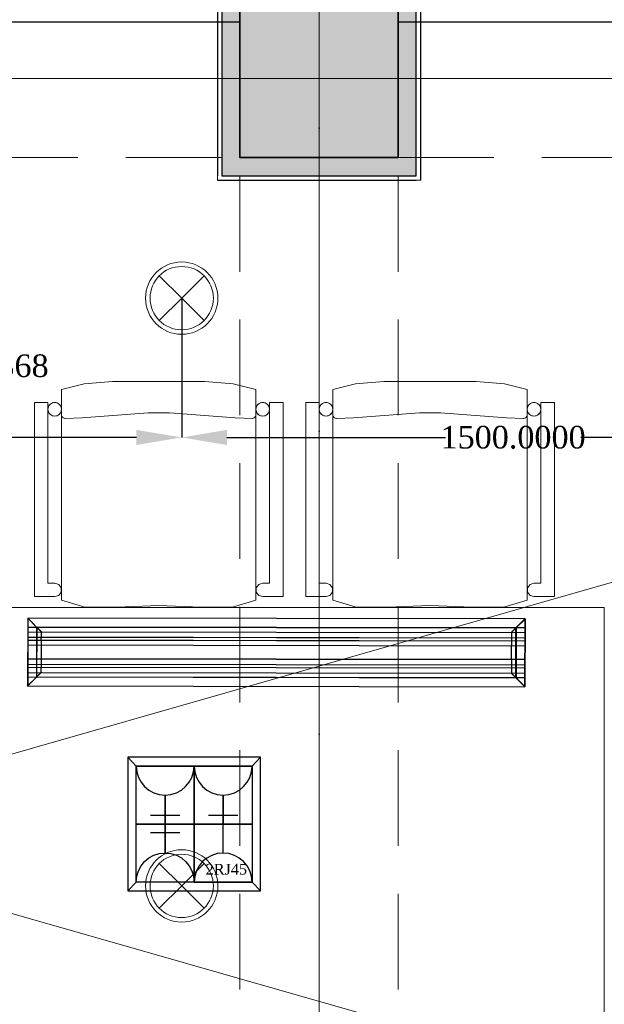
# Model space of a CAD drawing. Header units: millimetres. Extents: x 0 to 88385, y 0 to 41127.
# Tile 156 of 244: x 72569 to 73862, y 24615 to 26793. Entities that reach past the tile are written whole.
import ezdxf
from ezdxf.enums import TextEntityAlignment as Align

# ---------------------------------------------------------------- set-up
doc = ezdxf.new("R2010")
doc.units = ezdxf.units.MM
doc.header["$MEASUREMENT"] = 0
doc.linetypes.add('Dot & Dashed', pattern=[670.277762, 317.5, -176.388889, 0, -176.388874])
doc.linetypes.add('Hidden', pattern=[317.5, 211.666667, -105.833333])
for name, color, linetype in [('- განათება', 7, 'Continuous'), ('- მექანიკური ნაწილი', 7, 'Continuous'), ('- საშტეფცელო როზეტები', 7, 'Continuous'), ('Edges', 7, 'Continuous'), ('New_Structural - Bearing', 7, 'Continuous'), ('Structural - Bearing', 7, 'Continuous'), ('Structural - Grid', 7, 'Continuous')]:
    doc.layers.add(name, color=color, linetype=linetype)
for name, color, linetype, lineweight in [('New_2D Drafting - General_Pen_No__1', 7, 'Continuous', 13), ('New_Interior - Furniture _Pen_No__1', 7, 'Continuous', 13), ('New_Structural - Bearing_Pen_No__1', 7, 'Continuous', 13), ('Structural - Bearing_Pen_No__20', 1, 'Continuous', 0)]:
    doc.layers.add(name, color=color, linetype=linetype, lineweight=lineweight)
for name, color, linetype, lineweight, true_color in [('New_Interior - Lamp_Pen_No__77', 7, 'Continuous', 20, 0xffeb28), ('New_Structural - Bearing_Pen_No__255', 7, 'Continuous', 13, 0xe8e8e8), ('New_Structural - Bearing_Pen_No__5', 7, 'Continuous', 25, 0x40a5ff), ('Structural - Bearing_Pen_No__161', 7, 'Continuous', 13, 0x6a6a6a), ('Structural - Bearing_Pen_No__28', 7, 'Continuous', 35, 0xa80f02), ('Structural - Bearing_Pen_No__81', 7, 'Continuous', 20, 0x6a6a6a), ('Structural - Grid_Pen_No__81', 7, 'Continuous', 20, 0x6a6a6a)]:
    doc.layers.add(name, color=color, linetype=linetype, lineweight=lineweight, true_color=true_color)
doc.styles.add('GENERATED_STYLE_2', font='txt')
doc.styles.get("Standard").update_dxf_attribs({"font": 'sylfaen.ttf'})
doc.dimstyles.get("Standard").update_dxf_attribs({"dimtxt": 0.18, "dimasz": 0.18, "dimexe": 0.18, "dimexo": 0.0625, "dimgap": 0.09, "dimtad": 0, "dimtih": 1, "dimtoh": 1, "dimdec": 4, "dimzin": 0, "dimdsep": 46, "dimtxsty": 'Standard', "dimcen": 0.09, "dimadec": 0, "dimazin": 0, "dimtfac": 1, "dimtdec": 4, "dimtofl": 0, "dimtmove": 0, "dimatfit": 3, "dimfxl": 1, "dimtolj": 1, "dimtzin": 0, "dimarcsym": 0})

# ---------------------------------------------------------------- blocks, each defined once
blk = doc.blocks.new('Wall_71', base_point=(-16933.8, 26888))
at = {"layer": 'New_Structural - Bearing_Pen_No__5', "color": 161, "linetype": 'Continuous', "lineweight": 25, "true_color": 0x40a5ff, "flags": 128}
for points in [[(-16783.8, 26788), (-11183.8, 26788)], [(-10833.8, 26788), (-8757.5, 26788)]]:
    blk.add_lwpolyline(points, dxfattribs=at)
blk = doc.blocks.new('Wall_149', base_point=(-10833.8, 26838))
at = {"layer": 'New_Structural - Bearing_Pen_No__255', "linetype": 'Continuous', "lineweight": 13, "true_color": 0xe8e8e8}
for points in [[(-10833.8, 26878), (-10833.8, 26838), (-10793.8, 26878)], [(-10833.8, 26838), (-10793.8, 26838), (-10793.8, 26878)], [(-10793.8, 26488), (-10793.8, 26838), (-10833.8, 26838), (-10833.8, 26488)], [(-10833.8, 26488), (-10833.8, 26448), (-10793.8, 26448)], [(-10793.8, 26488), (-10833.8, 26488), (-10793.8, 26448)]]:
    blk.add_hatch(color=254, dxfattribs=at).paths.add_polyline_path(points)
at = {"layer": 'New_Structural - Bearing_Pen_No__1', "color": 7, "linetype": 'Continuous', "lineweight": 13, "flags": 128}
for points in [[(-10783.8, 26888), (-10793.8, 26888)], [(-10783.8, 26438), (-10793.8, 26438)]]:
    blk.add_lwpolyline(points, dxfattribs=at)
at = {"layer": 'New_Structural - Bearing_Pen_No__5', "color": 161, "linetype": 'Continuous', "lineweight": 25, "true_color": 0x40a5ff}
for p, q in [((-10793.8, 26878), (-10833.8, 26878)), ((-10793.8, 26838), (-10793.8, 26878)), ((-10793.8, 26488), (-10793.8, 26838)), ((-10793.8, 26448), (-10793.8, 26488)), ((-10833.8, 26448), (-10793.8, 26448))]:
    blk.add_line(p, q, dxfattribs=at)
at = {"layer": 'New_Structural - Bearing_Pen_No__5', "color": 161, "linetype": 'Continuous', "lineweight": 25, "true_color": 0x40a5ff, "flags": 128}
blk.add_lwpolyline([(-10783.8, 26438), (-10783.8, 26888)], dxfattribs=at)
blk = doc.blocks.new('Wall_150', base_point=(-10833.8, 26488))
at = {"layer": 'New_Structural - Bearing_Pen_No__255', "linetype": 'Continuous', "lineweight": 13, "true_color": 0xe8e8e8}
for points in [[(-11183.8, 26488), (-11223.8, 26488), (-11223.8, 26448)], [(-11183.8, 26488), (-11223.8, 26448), (-11183.8, 26448)], [(-10833.8, 26488), (-11183.8, 26488), (-11183.8, 26448), (-10833.8, 26448)]]:
    blk.add_hatch(color=254, dxfattribs=at).paths.add_polyline_path(points)
at = {"layer": 'New_Structural - Bearing_Pen_No__1', "color": 7, "linetype": 'Continuous', "lineweight": 13, "flags": 128}
blk.add_lwpolyline([(-11233.8, 26438), (-11233.8, 26448)], dxfattribs=at)
at = {"layer": 'New_Structural - Bearing_Pen_No__5', "color": 161, "linetype": 'Continuous', "lineweight": 25, "true_color": 0x40a5ff}
for p, q in [((-11223.8, 26488), (-11223.8, 26448)), ((-11223.8, 26448), (-11183.8, 26448)), ((-11183.8, 26448), (-10833.8, 26448)), ((-10833.8, 26448), (-10793.8, 26448))]:
    blk.add_line(p, q, dxfattribs=at)
at = {"layer": 'New_Structural - Bearing_Pen_No__5', "color": 161, "linetype": 'Continuous', "lineweight": 25, "true_color": 0x40a5ff, "flags": 128}
blk.add_lwpolyline([(-11233.8, 26438), (-10793.8, 26438)], dxfattribs=at)
blk = doc.blocks.new('Wall_151', base_point=(-11183.8, 26488))
at = {"layer": 'New_Structural - Bearing_Pen_No__255', "linetype": 'Continuous', "lineweight": 13, "true_color": 0xe8e8e8}
for points in [[(-11223.8, 26878), (-11183.8, 26838), (-11183.8, 26878)], [(-11223.8, 26838), (-11183.8, 26838), (-11223.8, 26878)], [(-11223.8, 26838), (-11223.8, 26488), (-11183.8, 26488), (-11183.8, 26838)]]:
    blk.add_hatch(color=254, dxfattribs=at).paths.add_polyline_path(points)
at = {"layer": 'New_Structural - Bearing_Pen_No__1', "color": 7, "linetype": 'Continuous', "lineweight": 13, "flags": 128}
blk.add_lwpolyline([(-11233.8, 26888), (-11223.8, 26888)], dxfattribs=at)
at = {"layer": 'New_Structural - Bearing_Pen_No__5', "color": 161, "linetype": 'Continuous', "lineweight": 25, "true_color": 0x40a5ff}
for p, q in [((-11183.8, 26878), (-11223.8, 26878)), ((-11223.8, 26878), (-11223.8, 26838)), ((-11223.8, 26838), (-11223.8, 26488)), ((-11223.8, 26488), (-11223.8, 26448))]:
    blk.add_line(p, q, dxfattribs=at)
at = {"layer": 'New_Structural - Bearing_Pen_No__5', "color": 161, "linetype": 'Continuous', "lineweight": 25, "true_color": 0x40a5ff, "flags": 128}
blk.add_lwpolyline([(-11233.8, 26888), (-11233.8, 26448)], dxfattribs=at)
blk = doc.blocks.new('Column_30', base_point=(-11008.8, 26663))
at = {"layer": 'Structural - Bearing_Pen_No__161', "linetype": 'Continuous', "lineweight": 0, "true_color": 0x6a6a6a}
blk.add_hatch(color=251, dxfattribs=at).paths.add_polyline_path([(-10833.8, 26488), (-10833.8, 26838), (-11183.8, 26838), (-11183.8, 26488)])
at = {"layer": 'Structural - Bearing_Pen_No__20', "color": 1, "linetype": 'Continuous', "lineweight": 0}
for p, q in [((-11008.8, 26743), (-11008.8, 26918)), ((-11088.8, 26663), (-11263.8, 26663)), ((-10928.8, 26663), (-10753.8, 26663)), ((-11008.8, 26583), (-11008.8, 26408))]:
    blk.add_line(p, q, dxfattribs=at)
blk.add_point((-11008.8, 26663), dxfattribs=at)
at = {"layer": 'Structural - Bearing_Pen_No__28', "color": 14, "linetype": 'Continuous', "lineweight": 35, "true_color": 0xa80f02, "flags": 128}
blk.add_lwpolyline([(-10833.8, 26488), (-10833.8, 26838), (-11183.8, 26838), (-11183.8, 26488)], close=True, dxfattribs=at)
blk = doc.blocks.new('Standard grid marker')
at = {"layer": 'Structural - Grid_Pen_No__81', "color": 251, "linetype": 'Continuous', "lineweight": 20, "true_color": 0x6a6a6a}
blk.add_line((1000, 0), (51328.1, 0), dxfattribs=at)
at = {"layer": 'Structural - Grid_Pen_No__81', "color": 251, "lineweight": 20, "true_color": 0x6a6a6a, "style": 'GENERATED_STYLE_2'}
for tag, p in [('AC_MarkerText_1_0', (-100, -144)), ('AC_MarkerText_1_1', (52428.1, -144))]:
    blk.add_attdef(tag, text='', height=100, rotation=180, dxfattribs=at).set_placement(p, align=Align.TOP_CENTER)
blk = doc.blocks.new('Standard grid marker_2')
at = {"layer": 'Structural - Grid_Pen_No__81', "color": 251, "linetype": 'Continuous', "lineweight": 20, "true_color": 0x6a6a6a}
blk.add_line((1000, 0), (27734.9, 0), dxfattribs=at)
at = {"layer": 'Structural - Grid_Pen_No__81', "color": 251, "lineweight": 20, "true_color": 0x6a6a6a, "style": 'GENERATED_STYLE_2'}
for tag, p in [('AC_MarkerText_1_0', (-1.5, -46.7)), ('AC_MarkerText_1_1', (28933.4, -46.7))]:
    blk.add_attdef(tag, text='', height=100, rotation=270, dxfattribs=at).set_placement(p, align=Align.TOP_CENTER)
blk = doc.blocks.new('Chair 06 27')
at = {"layer": 'New_Interior - Furniture _Pen_No__1', "color": 7, "linetype": 'Continuous', "lineweight": 13}
for p, q in [((110.3, 494.9), (60, 482.3)), ((60, 482.3), (60, 16.5)), ((173, 500), (110.3, 494.9)), ((275, 500), (173, 500)), ((377, 500), (275, 500)), ((439.7, 494.9), (377, 500)), ((490, 482.3), (439.7, 494.9)), ((490, 16.5), (490, 482.3)), ((30, 453.7), (0, 453.7)), ((0, 453.7), (0, 24.4)), ((30, 53.9), (30, 453.7)), ((550, 453.7), (520, 453.7)), ((520, 453.7), (520, 53.9)), ((550, 24.4), (550, 453.7)), ((60.2, 424.7), (60, 426)), ((60.7, 423.3), (60.2, 424.7)), ((61.4, 422.1), (60.7, 423.3)), ((62.3, 421.1), (61.4, 422.1)), ((63.4, 420.2), (62.3, 421.1)), ((64.6, 419.5), (63.4, 420.2)), ((65.9, 419), (64.6, 419.5)), ((67.3, 418.7), (65.9, 419)), ((68, 418.7), (67.3, 418.7)), ((106, 419.7), (68, 418.7)), ((251.5, 430.7), (106, 419.7)), ((298.5, 430.7), (251.5, 430.7)), ((444, 419.7), (298.5, 430.7)), ((482, 418.7), (444, 419.7)), ((482.7, 418.7), (482, 418.7)), ((484.1, 419), (482.7, 418.7)), ((485.4, 419.5), (484.1, 419)), ((486.6, 420.2), (485.4, 419.5)), ((487.7, 421.1), (486.6, 420.2)), ((488.6, 422.1), (487.7, 421.1)), ((489.3, 423.3), (488.6, 422.1)), ((45, 53.9), (30, 53.9)), ((53.8, 51), (45, 53.9)), ((59.3, 43.5), (53.8, 51)), ((496.2, 51), (490.7, 43.5)), ((505, 53.9), (496.2, 51)), ((520, 53.9), (505, 53.9)), ((0, 24.4), (45, 24.4)), ((45, 24.4), (53.8, 26.8)), ((53.8, 26.8), (59.3, 34.3)), ((59.3, 34.3), (59.3, 43.5)), ((490.7, 43.5), (490.7, 34.3)), ((490.7, 34.3), (496.2, 26.8)), ((496.2, 26.8), (505, 24.4)), ((505, 24.4), (550, 24.4)), ((60, 16.5), (111.9, 1.2)), ((111.9, 1.2), (182, 0.9)), ((182, 0.9), (275, 5.1)), ((275, 5.1), (368, 0.9)), ((368, 0.9), (438.1, 1.2)), ((438.1, 1.2), (490, 16.5))]:
    blk.add_line(p, q, dxfattribs=at)
at = {"layer": 'New_Interior - Furniture _Pen_No__1', "color": 7, "linetype": 'Continuous', "lineweight": 13, "flags": 128}
for points in [[(60, 16.5), (111.9, 1.2), (182, 0.9), (275, 5.1), (368, 0.9), (438.1, 1.2), (490, 16.5), (490, 482.3), (439.7, 494.9), (377, 500), (275, 500), (173, 500), (110.3, 494.9), (60, 482.3)], [(0, 24.4), (45, 24.4), (53.8, 26.8), (59.3, 34.3), (59.3, 43.5), (53.8, 51), (45, 53.9), (30, 53.9), (30, 453.7), (0, 453.7)], [(45, 453.7), (42.4, 453.5), (39.9, 452.8), (37.5, 451.7), (35.4, 450.2), (33.5, 448.4), (32, 446.2), (30.9, 443.9), (30.2, 441.3), (30, 438.7), (30.2, 436.1), (30.9, 433.6), (32, 431.2), (33.5, 429.1), (35.4, 427.2), (37.5, 425.7), (39.9, 424.6), (42.4, 424), (45, 423.7), (47.6, 424), (50.1, 424.6), (52.5, 425.7), (54.6, 427.2), (56.5, 429.1), (58, 431.2), (59.1, 433.6), (59.8, 436.1), (60, 438.7), (59.8, 441.3), (59.1, 443.9), (58, 446.2), (56.5, 448.4), (54.6, 450.2), (52.5, 451.7), (50.1, 452.8), (47.6, 453.5)], [(505, 453.7), (502.4, 453.5), (499.9, 452.8), (497.5, 451.7), (495.4, 450.2), (493.5, 448.4), (492, 446.2), (490.9, 443.9), (490.2, 441.3), (490, 438.7), (490.2, 436.1), (490.9, 433.6), (492, 431.2), (493.5, 429.1), (495.4, 427.2), (497.5, 425.7), (499.9, 424.6), (502.4, 424), (505, 423.7), (507.6, 424), (510.1, 424.6), (512.5, 425.7), (514.6, 427.2), (516.5, 429.1), (518, 431.2), (519.1, 433.6), (519.8, 436.1), (520, 438.7), (519.8, 441.3), (519.1, 443.9), (518, 446.2), (516.5, 448.4), (514.6, 450.2), (512.5, 451.7), (510.1, 452.8), (507.6, 453.5)], [(520, 53.9), (505, 53.9), (496.2, 51), (490.7, 43.5), (490.7, 34.3), (496.2, 26.8), (505, 24.4), (550, 24.4), (550, 453.7), (520, 453.7)]]:
    blk.add_lwpolyline(points, close=True, dxfattribs=at)
at = {"layer": 'New_Interior - Furniture _Pen_No__1', "color": 7, "linetype": 'Continuous', "lineweight": 13}
for centre, start_param, end_param in [((45, 438.7), 4.712389, 7.853982), ((45, 438.7), 1.570796, 4.712389), ((505, 438.7), 4.712389, 7.853982), ((505, 438.7), 1.570796, 4.712389)]:
    blk.add_ellipse(centre, major_axis=(-15, 0), ratio=0.9996, start_param=start_param, end_param=end_param, dxfattribs=at)
blk = doc.blocks.new('Beam_3', base_point=(-11008.8, 14663))
at = {"layer": 'Structural - Bearing_Pen_No__81', "color": 251, "linetype": 'Dot & Dashed', "lineweight": 20, "true_color": 0x6a6a6a}
blk.add_line((-11008.8, 14663), (-11008.8, 39096.2), dxfattribs=at)
at = {"layer": 'Structural - Bearing_Pen_No__81', "color": 251, "linetype": 'Hidden', "lineweight": 20, "true_color": 0x6a6a6a}
for p, q in [((-11183.8, 20838), (-11183.8, 26488)), ((-10833.8, 20838), (-10833.8, 26488))]:
    blk.add_line(p, q, dxfattribs=at)
blk = doc.blocks.new('Beam_12', base_point=(-47008.8, 26663))
at = {"layer": 'Structural - Bearing_Pen_No__81', "color": 251, "linetype": 'Dot & Dashed', "lineweight": 20, "true_color": 0x6a6a6a}
blk.add_line((-47008.8, 26663), (991.2, 26663), dxfattribs=at)
at = {"layer": 'Structural - Bearing_Pen_No__81', "color": 251, "linetype": 'Hidden', "lineweight": 20, "true_color": 0x6a6a6a}
for p, q in [((-16833.8, 26488), (-11183.8, 26488)), ((-10833.8, 26488), (-5183.8, 26488))]:
    blk.add_line(p, q, dxfattribs=at)
blk = doc.blocks.new('იატაკის 4 იანი ჩარჩო')
at = {"layer": '- საშტეფცელო როზეტები', "color": 5}
for p, q in [((-12008.3, -6506.7), (-12026.8, -6526.1)), ((-11751.8, -6506.7), (-11733.3, -6526.1)), ((-12026.8, -6526.1), (-11733.3, -6526.1))]:
    blk.add_line(p, q, dxfattribs=at)
for points in [[(-11733.3, -6526.1), (-11733.3, -6230.8), (-12026.8, -6230.8), (-12026.8, -6526.1)], [(-12026.8, -6230.8), (-12008.3, -6250.3)], [(-11751.8, -6250.3), (-11733.3, -6230.8)]]:
    blk.add_lwpolyline(points, dxfattribs=at)
for points in [[(-12008.3, -6250.3), (-11880, -6250.3), (-11880, -6378.5), (-12008.3, -6378.5)], [(-11880, -6250.3), (-11751.8, -6250.3), (-11751.8, -6378.5), (-11880, -6378.5)], [(-12008.3, -6378.5), (-11880, -6378.5), (-11880, -6506.7), (-12008.3, -6506.7)], [(-11880, -6378.5), (-11751.8, -6378.5), (-11751.8, -6506.7), (-11880, -6506.7)]]:
    blk.add_lwpolyline(points, close=True, dxfattribs=at)
blk = doc.blocks.new('იატაკის კოლოფში სამონტაჟო როზეტი იპ22')
at = {"layer": '- საშტეფცელო როზეტები', "color": 5, "lineweight": 25}
for p, q in [((-133, 443.9), (133, 443.9)), ((0, 261), (0, 526.9))]:
    blk.add_line(p, q, dxfattribs=at)
at = {"layer": '- საშტეფცელო როზეტები', "color": 5}
blk.add_line((-133, 443.9), (133, 443.9), dxfattribs=at)
for points in [[(0, 526.9), (0, 261)], [(-261, 0), (261, 0)]]:
    blk.add_lwpolyline(points, dxfattribs=at)
at = {"layer": '- საშტეფცელო როზეტები', "color": 5, "lineweight": 25}
blk.add_arc((0, 0), 261, 0, 180, dxfattribs=at)
at = {"layer": '- საშტეფცელო როზეტები', "color": 5}
for start, end in [(90, 180), (0, 90)]:
    blk.add_arc((0, 0), 261, start, end, dxfattribs=at)
blk = doc.blocks.new('2 cali internetis rozeti')
at = {"layer": '- საშტეფცელო როზეტები', "color": 5}
for p, q in [((-9463.5, -8848.5), (-9463.5, -8783.2)), ((-9527.6, -8912.7), (-9399.3, -8912.7))]:
    blk.add_line(p, q, dxfattribs=at)
blk.add_arc((-9463.5, -8912.7), 64.1, 0, 180, dxfattribs=at)
at = {"layer": '- საშტეფცელო როზეტები', "color": 1, "insert": (-9502, -8872.5), "char_height": 23.657, "attachment_point": 1}
blk.add_mtext_dynamic_manual_height_columns('{\\fSylfaen|b0|i0|c0|p18;2RJ45}', width=4.298, gutter_width=0.0538, heights=[0], dxfattribs=at)
blk = doc.blocks.new('lineardiffplan')
at = {"layer": 'Edges'}
for p, q in [((392.8, 274.9), (392.8, 274.6)), ((393.1, 274.9), (392.8, 274.9)), ((422.8, 244.9), (392.8, 274.9)), ((392.8, 274.6), (392.9, 274.5)), ((392.9, 125.2), (392.9, 274.5)), ((412.4, 255), (392.9, 274.5)), ((393.1, 274.9), (393.2, 274.8)), ((393.2, 274.8), (412.7, 255.3)), ((1462.8, 244.9), (1492.8, 274.9)), ((1472.9, 255.3), (1492.4, 274.8)), ((1473.2, 254.9), (1492.8, 274.5)), ((1492.4, 274.8), (1492.5, 274.9)), ((1492.8, 274.9), (1492.5, 274.9)), ((1492.8, 274.5), (1492.8, 274.9)), ((1492.8, 274.5), (1492.8, 274.5)), ((1492.8, 125.4), (1492.8, 274.5)), ((1492.8, 255.3), (392.9, 255.3)), ((392.9, 254.9), (1492.8, 254.9)), ((392.9, 244.9), (1492.8, 244.9)), ((412.4, 144.7), (412.4, 255)), ((412.8, 254.6), (412.4, 255)), ((412.7, 255.3), (413.1, 254.9)), ((412.8, 145.1), (412.8, 254.6)), ((412.8, 254.6), (422.8, 244.6)), ((413.1, 254.9), (423.1, 244.9)), ((422.8, 244.6), (422.8, 244.9)), ((422.8, 244.9), (423.1, 244.9)), ((422.8, 244.6), (422.8, 244.6)), ((422.8, 244.6), (422.8, 233.2)), ((423.1, 244.9), (423.1, 244.9)), ((1472.5, 254.9), (1462.5, 244.9)), ((1462.5, 244.9), (1462.5, 244.9)), ((1462.5, 244.9), (1462.8, 244.9)), ((1462.8, 244.9), (1462.9, 244.6)), ((1462.8, 244.5), (1462.9, 244.6)), ((1462.8, 233.2), (1462.8, 244.5)), ((1462.9, 244.6), (1472.8, 254.5)), ((1472.9, 255.3), (1472.5, 254.9)), ((1472.8, 254.5), (1473.2, 254.9)), ((1472.8, 254.5), (1472.8, 145.3)), ((1473.2, 144.9), (1473.2, 254.9)), ((392.9, 233.2), (1492.8, 233.2)), ((392.9, 233), (1492.8, 233)), ((392.9, 226.8), (1492.8, 226.8)), ((392.9, 226.5), (1492.8, 226.5)), ((422.8, 233), (422.8, 233.2)), ((422.8, 226.8), (422.8, 233)), ((422.8, 226.5), (422.8, 226.8)), ((422.8, 214.9), (422.8, 226.5)), ((1462.8, 233), (1462.8, 233.2)), ((1462.8, 226.8), (1462.8, 233)), ((1462.8, 226.5), (1462.8, 226.8)), ((1462.8, 214.9), (1462.8, 226.5)), ((392.9, 214.9), (1492.8, 214.9)), ((1492.8, 214.8), (392.9, 214.8)), ((422.4, 214.9), (422.3, 214.9)), ((422.8, 214.9), (422.4, 214.9)), ((422.8, 184.9), (422.8, 214.9)), ((423.2, 214.9), (422.8, 214.9)), ((423.2, 214.8), (422.8, 214.9)), ((423.2, 214.8), (423.2, 214.9)), ((423.2, 214.8), (423.2, 184.9)), ((1462.8, 214.9), (1462.4, 214.9)), ((1462.4, 214.9), (1462.4, 214.8)), ((1462.8, 214.9), (1462.4, 214.8)), ((1462.4, 184.9), (1462.4, 214.8)), ((1462.8, 214.9), (1462.8, 184.9)), ((1462.8, 214.9), (1463.2, 214.9)), ((1463.2, 214.9), (1463.3, 214.9)), ((1492.8, 184.9), (392.9, 184.9)), ((422.4, 184.9), (422.3, 184.9)), ((422.8, 184.9), (422.4, 184.9)), ((422.8, 184.9), (423.2, 184.9)), ((422.8, 173.2), (422.8, 184.9)), ((1462.4, 184.9), (1462.8, 184.9)), ((1462.8, 173.2), (1462.8, 184.9)), ((1463.2, 184.9), (1462.8, 184.9)), ((1463.2, 184.9), (1463.3, 184.9)), ((392.8, 124.9), (422.8, 154.9)), ((392.9, 173.2), (1492.8, 173.2)), ((392.9, 173), (1492.8, 173)), ((392.9, 166.8), (1492.8, 166.8)), ((392.9, 166.5), (1492.8, 166.5)), ((392.9, 154.9), (1492.8, 154.9)), ((412.8, 145.1), (422.8, 155.1)), ((423.1, 154.8), (413.1, 144.9)), ((422.8, 173), (422.8, 173.2)), ((422.8, 173), (422.8, 166.8)), ((422.8, 166.5), (422.8, 166.8)), ((422.8, 155.1), (422.8, 166.5)), ((422.8, 154.9), (422.8, 155.1)), ((422.8, 155.1), (422.8, 155.1)), ((423.1, 154.8), (422.8, 154.9)), ((423.1, 154.8), (423.1, 154.9)), ((1462.5, 154.8), (1462.4, 154.9)), ((1462.8, 154.9), (1462.5, 154.8)), ((1462.5, 154.8), (1472.4, 144.9)), ((1462.8, 173), (1462.8, 173.2)), ((1462.8, 166.8), (1462.8, 173)), ((1462.8, 166.5), (1462.8, 166.8)), ((1462.8, 155.3), (1462.8, 166.5)), ((1462.9, 155.2), (1462.8, 155.3)), ((1462.9, 155.2), (1462.8, 154.9)), ((1462.8, 154.9), (1492.8, 124.9)), ((1472.8, 145.3), (1462.9, 155.2)), ((1492.8, 144.9), (392.9, 144.9)), ((392.9, 125.2), (412.4, 144.7)), ((392.9, 144.5), (1492.8, 144.5)), ((412.7, 144.5), (393.2, 124.9)), ((412.8, 145.1), (412.4, 144.7)), ((412.7, 144.5), (413.1, 144.9)), ((1472.4, 144.9), (1472.8, 144.5)), ((1473.2, 144.9), (1472.8, 145.3)), ((1472.8, 144.5), (1492.4, 124.9)), ((1473.2, 144.9), (1492.8, 125.4)), ((392.9, 125.2), (392.8, 125.1)), ((392.8, 125.1), (392.8, 124.9)), ((392.8, 124.9), (393.1, 124.9)), ((393.2, 124.9), (393.1, 124.9)), ((1492.4, 124.9), (1492.8, 124.9)), ((1492.4, 124.9), (1492.4, 124.9)), ((1492.8, 125.3), (1492.8, 125.4)), ((1492.8, 124.9), (1492.8, 125.3))]:
    blk.add_line(p, q, dxfattribs=at)
blk.add_lwpolyline([(393.2, 274.8), (1492.8, 274.8), (1492.8, 124.9), (393.2, 124.9)], close=True, dxfattribs=at)
blk = doc.blocks.new('Recessed Spot')
at = {"layer": 'New_Interior - Lamp_Pen_No__77', "color": 2, "linetype": 'Continuous', "lineweight": 20, "true_color": 0xffeb28}
for q in [(-49.5, 49.5), (49.5, 49.5), (-49.5, -49.5), (49.5, -49.5)]:
    blk.add_line((0, 0), q, dxfattribs=at)
at = {"layer": 'New_Interior - Lamp_Pen_No__77', "color": 2, "linetype": 'Continuous', "lineweight": 20, "true_color": 0xffeb28, "flags": 128}
blk.add_lwpolyline([(80, 0, 1), (-80, 0, 1)], format="xyb", close=True, dxfattribs=at)
at = {"layer": 'New_Interior - Lamp_Pen_No__77', "color": 2, "linetype": 'Continuous', "lineweight": 20, "true_color": 0xffeb28}
blk.add_circle((0, 0), 70, dxfattribs=at)
blk = doc.blocks.new('*D597')
at = {"layer": '- საშტეფცელო როზეტები', "color": 0, "lineweight": -2, "transparency": 16777216}
for p, q in [((71840.7, 26788), (72473, 26788)), ((72472.8, 26688), (72472.8, 26052.7)), ((72472.8, 24790.3), (72472.8, 26001.3)), ((71840.7, 24690.3), (72473, 24690.3))]:
    blk.add_line(p, q, dxfattribs=at)
at = {"layer": '- საშტეფცელო როზეტები', "color": 0, "transparency": 16777216}
for points in [[(72456.2, 26688), (72489.5, 26688), (72472.8, 26788)], [(72456.2, 24790.3), (72489.5, 24790.3), (72472.8, 24690.3)]]:
    blk.add_solid(points, dxfattribs=at)
at = {"layer": 'Defpoints', "color": 0, "transparency": 16777216}
for p in [(71840.7, 26788), (71840.7, 24690.3), (72472.8, 24690.3)]:
    blk.add_point(p, dxfattribs=at)
at = {"layer": '- საშტეფცელო როზეტები', "color": 0, "transparency": 16777216, "insert": (72472.8, 26027), "char_height": 50, "attachment_point": 5}
blk.add_mtext('\\A1;{\\fSylfaen|b0|i0|c0|p18;2097.6368}', dxfattribs=at)
blk = doc.blocks.new('*D1147')
at = {"layer": '- განათება', "color": 0, "lineweight": -2, "transparency": 16777216}
for p, q in [((71427.6, 26177), (71427.6, 25868.8)), ((72927.6, 26177), (72927.6, 25868.8)), ((71527.6, 25869), (72011, 25869)), ((72827.6, 25869), (72310.2, 25869))]:
    blk.add_line(p, q, dxfattribs=at)
at = {"layer": '- განათება', "color": 0, "transparency": 16777216}
for points in [[(71527.6, 25885.6), (71527.6, 25852.3), (71427.6, 25869)], [(72827.6, 25885.6), (72827.6, 25852.3), (72927.6, 25869)]]:
    blk.add_solid(points, dxfattribs=at)
at = {"layer": 'Defpoints', "color": 0, "transparency": 16777216}
for p in [(71427.6, 26177.1), (72927.6, 26177.1), (71427.6, 25869)]:
    blk.add_point(p, dxfattribs=at)
at = {"layer": '- განათება', "color": 0, "transparency": 16777216, "insert": (72160.6, 25869), "char_height": 50, "attachment_point": 5}
blk.add_mtext('\\A1;{\\fSylfaen|b0|i0|c0|p18;1500.0000}', dxfattribs=at)
blk = doc.blocks.new('*D1148')
at = {"layer": '- განათება', "color": 0, "lineweight": -2, "transparency": 16777216}
for p, q in [((72927.6, 26177), (72927.6, 25868.8)), ((74427.6, 26177), (74427.6, 25868.8)), ((73027.6, 25869), (73511, 25869)), ((74327.6, 25869), (73810.2, 25869))]:
    blk.add_line(p, q, dxfattribs=at)
at = {"layer": '- განათება', "color": 0, "transparency": 16777216}
for points in [[(73027.6, 25885.6), (73027.6, 25852.3), (72927.6, 25869)], [(74327.6, 25885.6), (74327.6, 25852.3), (74427.6, 25869)]]:
    blk.add_solid(points, dxfattribs=at)
at = {"layer": 'Defpoints', "color": 0, "transparency": 16777216}
for p in [(72927.6, 26177.1), (74427.6, 26177.1), (72927.6, 25869)]:
    blk.add_point(p, dxfattribs=at)
at = {"layer": '- განათება', "color": 0, "transparency": 16777216, "insert": (73660.6, 25869), "char_height": 50, "attachment_point": 5}
blk.add_mtext('\\A1;{\\fSylfaen|b0|i0|c0|p18;1500.0000}', dxfattribs=at)

msp = doc.modelspace()

# ---------------------------------------------------------------- linework, layer by layer
at = {"layer": '- საშტეფცელო როზეტები', "color": 1, "linetype": 'Continuous', "lineweight": 0}
for points in [[(75428.33983, 25991.66385), (71935.1138, 24992.51971)], [(75434.32433, 23991.66385), (71935.1138, 24992.51971)]]:
    msp.add_lwpolyline(points, close=True, dxfattribs=at)
at = {"layer": 'New_2D Drafting - General_Pen_No__1', "color": 7, "linetype": 'Continuous', "lineweight": 13}
msp.add_lwpolyline([(68361.85811, 24492.51971), (68361.85811, 25492.51971), (73861.85811, 25492.51971), (73861.85811, 24492.51971)], close=True, dxfattribs=at)

# ---------------------------------------------------------------- block references
at = {"layer": '- განათება', "color": 2, "linetype": 'Continuous', "lineweight": 20, "true_color": 0xffeb28, "zscale": 1000}
for p in [(72927.59822, 26177.05844), (72927.59822, 24877.05844)]:
    msp.add_blockref('Recessed Spot', p, dxfattribs=at)
at = {"layer": '- მექანიკური ნაწილი', "xscale": -1, "rotation": 179.9146932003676}
msp.add_blockref('lineardiffplan', (72194.34829, 25594.68872), dxfattribs=at)
at = {"layer": '- საშტეფცელო როზეტები'}
for name, p in [('იატაკის 4 იანი ჩარჩო', (84835.15926, 31392.34359)), ('2 cali internetis rozeti', (82482.71778, 33798.28137))]:
    msp.add_blockref(name, p, dxfattribs=at)
at = {"layer": '- საშტეფცელო როზეტები', "color": 6, "xscale": 0.2457613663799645, "yscale": 0.2457613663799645, "zscale": 0.2457613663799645, "rotation": 180}
for p in [(72890.98834, 25142.0786), (73019.25529, 25142.0786)]:
    msp.add_blockref('იატაკის კოლოფში სამონტაჟო როზეტი იპ22', p, dxfattribs=at)
at = {"layer": '- საშტეფცელო როზეტები', "color": 6, "xscale": -0.2457613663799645, "yscale": 0.2457613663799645, "zscale": 0.2457613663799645}
msp.add_blockref('იატაკის კოლოფში სამონტაჟო როზეტი იპ22', (72890.98834, 24885.61666), dxfattribs=at)
at = {"layer": 'New_Interior - Furniture _Pen_No__1', "color": 7, "linetype": 'Continuous', "lineweight": 13, "xscale": -1, "zscale": 1000}
for p in [(73151.8051, 25492.51971), (73751.8051, 25492.51971)]:
    msp.add_blockref('Chair 06 27', p, dxfattribs=at)
at = {"layer": 'New_Structural - Bearing', "color": 7, "lineweight": 35}
for name, p in [('Wall_71', (67306.5059, 26887.98097)), ('Wall_151', (73056.5059, 26487.98097)), ('Wall_149', (73406.5059, 26837.98097)), ('Wall_150', (73406.5059, 26487.98097))]:
    msp.add_blockref(name, p, dxfattribs=at)
at = {"layer": 'Structural - Bearing', "color": 251, "lineweight": 20, "true_color": 0x6a6a6a}
for name, p in [('Beam_3', (73231.5059, 14662.98097)), ('Beam_12', (37231.5059, 26662.98097))]:
    msp.add_blockref(name, p, dxfattribs=at)
at = {"layer": 'Structural - Bearing', "color": 14, "lineweight": 35, "true_color": 0xa80f02}
msp.add_blockref('Column_30', (73231.5059, 26662.98097), dxfattribs=at)
at = {"layer": 'Structural - Grid', "color": 8, "linetype": 'Continuous', "lineweight": 15, "zscale": 1000}
for name, p, rotation in [('Standard grid marker_2', (73231.5059, 11703.05519), 90), ('Standard grid marker', (88184.57817, 26662.98097), 180)]:
    msp.add_blockref(name, p, dxfattribs=dict(at, rotation=rotation))

# ---------------------------------------------------------------- dimensions: what is measured, and where the dimension line sits
at = {"layer": '- განათება', "color": 1}
for base, p1, p2, picture, middle in [((71427.59822, 25868.95714), (72927.59822, 26177.05844), (71427.59822, 26177.05844), '*D1147', (72160.59232, 25868.95714)), ((72927.59822, 25868.95714), (74427.59822, 26177.05844), (72927.59822, 26177.05844), '*D1148', (73660.59232, 25868.95714))]:
    dim = msp.add_linear_dim(base=base, p1=p1, p2=p2, angle=180, text='{\\fSylfaen|b0|i0|c0|p18;<>}', dimstyle='Standard', override={"dimtxt": 50, "dimasz": 100}, dxfattribs=at)
    dim.commit()
    dim.dimension.update_dxf_attribs({"geometry": picture, "text_midpoint": middle, "dimtype": 160})
at = {"layer": '- საშტეფცელო როზეტები', "color": 1}
dim = msp.add_linear_dim(base=(72472.8301655, 24690.3441224), p1=(71840.679093, 26787.9809702), p2=(71840.679093, 24690.3441224), angle=270, text='{\\fSylfaen|b0|i0|c0|p18;<>}', dimstyle='Standard', override={"dimtxt": 50, "dimasz": 100}, dxfattribs=at)
dim.commit()
dim.dimension.update_dxf_attribs({"geometry": '*D597', "text_midpoint": (72472.8301655, 26027), "dimtype": 160})

doc.saveas('drawing.dxf')
